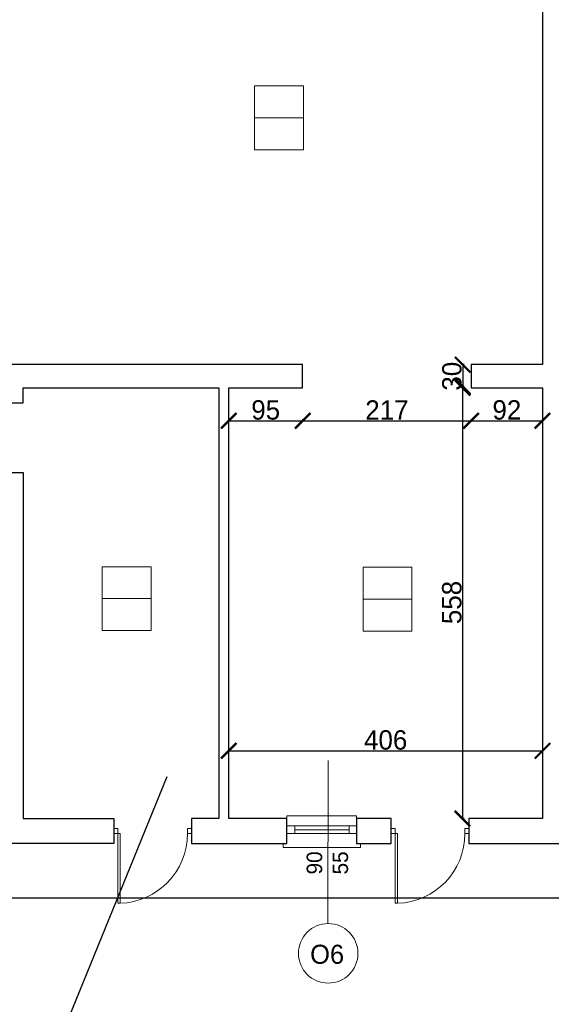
# Model space of a CAD drawing. Header units: centimetres. Extents: x -17621 to 77377, y -18613 to 66.
# Tile 3 of 173: x -15423 to -14738, y -16813 to -15544. Entities that reach past the tile are written whole.
import ezdxf

# ---------------------------------------------------------------- set-up
doc = ezdxf.new("R2010")
doc.units = ezdxf.units.CM
doc.layers.add('0-wymiarowanie rys.CAD', color=5, linetype='Continuous', lineweight=0, true_color=0x0000ff)
for name, color, linetype, lineweight in [('a_drzwi i okna', 2, 'Continuous', 0), ('a_inwentaryzacja', 141, 'Continuous', 0), ('a_wymiarowanie', 211, 'Continuous', 0), ('drzwi', 2, 'Continuous', 0), ('pomieszczenia', 191, 'Continuous', 5)]:
    doc.layers.add(name, color=color, linetype=linetype, lineweight=lineweight)
doc.layers.add('PDF_A310 STOLARKA ZEWNĘTRZNA', color=7, linetype='Continuous')
doc.styles.add('PDF Century Gothic', font='GOTHIC.TTF')
doc.dimstyles.new('ISO-25', dxfattribs={"dimtxt": 25, "dimasz": 20, "dimexe": 0.6, "dimexo": 0.375, "dimtad": 1, "dimdec": 0, "dimtxsty": 'PDF Century Gothic', "dimblk": 'ARCHTICK', "dimcen": 2.5, "dimadec": 1, "dimazin": 0, "dimtfac": 1, "dimtdec": 0, "dimtmove": 0, "dimatfit": 3, "dimldrblk": 'ARCHTICK', "dimfxl": 2, "dimfxlon": 1, "dimarcsym": 0})

# ---------------------------------------------------------------- blocks, each defined once
blk = doc.blocks.new('_ArchTick')
at = {"color": 0, "linetype": 'ByBlock', "const_width": 0.15}
blk.add_lwpolyline([(-0.5, -0.5), (0.5, 0.5)], dxfattribs=at)
blk = doc.blocks.new('*D350')
at = {"layer": 'a_wymiarowanie', "color": 0, "lineweight": -2, "transparency": 16777216}
for p, q in [((-14850.1, -15988.5), (-14852.7, -15988.5)), ((-14852.1, -15988.5), (-14852.1, -16018.3)), ((-14850.1, -16018.3), (-14852.7, -16018.3))]:
    blk.add_line(p, q, dxfattribs=at)
at = {"layer": 'Defpoints', "color": 0, "transparency": 16777216}
for p in [(-14841.1, -15988.5), (-14852.1, -16018.3), (-14841.1, -16018.3)]:
    blk.add_point(p, dxfattribs=at)
at = {"layer": 'a_wymiarowanie', "color": 0, "lineweight": -2, "transparency": 16777216, "xscale": 20, "yscale": 20, "zscale": 20}
for p, rotation in [((-14852.1, -15988.5), 90), ((-14852.1, -16018.3), 270)]:
    blk.add_blockref('_ArchTick', p, dxfattribs=dict(at, rotation=rotation))
at = {"layer": 'a_wymiarowanie', "color": 0, "transparency": 16777216, "insert": (-14865.9, -16003.4), "char_height": 25, "attachment_point": 5, "rotation": 90, "style": 'PDF Century Gothic'}
blk.add_mtext('30', dxfattribs=at)
blk = doc.blocks.new('*D351')
at = {"layer": 'a_wymiarowanie', "color": 0, "lineweight": -2, "transparency": 16777216}
for p, q in [((-14850.3, -16016.6), (-14852.9, -16016.6)), ((-14852.3, -16016.6), (-14852.3, -16573.6)), ((-14850.3, -16573.6), (-14852.9, -16573.6))]:
    blk.add_line(p, q, dxfattribs=at)
at = {"layer": 'Defpoints', "color": 0, "transparency": 16777216}
for p in [(-14841.1, -16016.6), (-14852.3, -16573.6), (-14844.2, -16573.6)]:
    blk.add_point(p, dxfattribs=at)
at = {"layer": 'a_wymiarowanie', "color": 0, "lineweight": -2, "transparency": 16777216, "xscale": 20, "yscale": 20, "zscale": 20}
for p, rotation in [((-14852.3, -16016.6), 90), ((-14852.3, -16573.6), 270)]:
    blk.add_blockref('_ArchTick', p, dxfattribs=dict(at, rotation=rotation))
at = {"layer": 'a_wymiarowanie', "color": 0, "transparency": 16777216, "insert": (-14866, -16295.1), "char_height": 25, "attachment_point": 5, "rotation": 90, "style": 'PDF Century Gothic'}
blk.add_mtext('558', dxfattribs=at)
blk = doc.blocks.new('*D352')
at = {"layer": 'a_wymiarowanie', "color": 0, "lineweight": -2, "transparency": 16777216}
for p, q in [((-15153.8, -16484.2), (-15153.8, -16486.8)), ((-14749.1, -16484.2), (-14749.1, -16486.8)), ((-15153.8, -16486.2), (-14749.1, -16486.2))]:
    blk.add_line(p, q, dxfattribs=at)
at = {"layer": 'Defpoints', "color": 0, "transparency": 16777216}
for p in [(-15153.8, -16019.3), (-14749.1, -16019.3), (-14749.1, -16486.2)]:
    blk.add_point(p, dxfattribs=at)
at = {"layer": 'a_wymiarowanie', "color": 0, "lineweight": -2, "transparency": 16777216, "xscale": 20, "yscale": 20, "zscale": 20, "rotation": 180}
blk.add_blockref('_ArchTick', (-15153.8, -16486.2), dxfattribs=at)
at = {"layer": 'a_wymiarowanie', "color": 0, "lineweight": -2, "transparency": 16777216, "xscale": 20, "yscale": 20, "zscale": 20}
blk.add_blockref('_ArchTick', (-14749.1, -16486.2), dxfattribs=at)
at = {"layer": 'a_wymiarowanie', "color": 0, "transparency": 16777216, "insert": (-14951.4, -16472.4), "char_height": 25, "attachment_point": 5, "style": 'PDF Century Gothic'}
blk.add_mtext('406', dxfattribs=at)
blk = doc.blocks.new('*D360')
at = {"layer": 'a_wymiarowanie', "color": 0, "lineweight": -2, "transparency": 16777216}
for p, q in [((-15153.8, -16058.8), (-15153.8, -16061.4)), ((-15153.8, -16060.8), (-15058.5, -16060.8)), ((-15058.5, -16058.8), (-15058.5, -16061.4))]:
    blk.add_line(p, q, dxfattribs=at)
at = {"layer": 'Defpoints', "color": 0, "transparency": 16777216}
for p in [(-15058.5, 0), (-15153.8, -16019.3), (-15058.5, -16060.8)]:
    blk.add_point(p, dxfattribs=at)
at = {"layer": 'a_wymiarowanie', "color": 0, "lineweight": -2, "transparency": 16777216, "xscale": 20, "yscale": 20, "zscale": 20, "rotation": 180}
blk.add_blockref('_ArchTick', (-15153.8, -16060.8), dxfattribs=at)
at = {"layer": 'a_wymiarowanie', "color": 0, "lineweight": -2, "transparency": 16777216, "xscale": 20, "yscale": 20, "zscale": 20}
blk.add_blockref('_ArchTick', (-15058.5, -16060.8), dxfattribs=at)
at = {"layer": 'a_wymiarowanie', "color": 0, "transparency": 16777216, "insert": (-15106.1, -16047), "char_height": 25, "attachment_point": 5, "style": 'PDF Century Gothic'}
blk.add_mtext('95', dxfattribs=at)
blk = doc.blocks.new('*D109')
at = {"layer": 'a_wymiarowanie', "color": 0, "lineweight": -2, "transparency": 16777216}
for p, q in [((-15058.5, -16058.8), (-15058.5, -16061.4)), ((-15058.5, -16060.8), (-14841.1, -16060.8)), ((-14841.1, -16058.8), (-14841.1, -16061.4))]:
    blk.add_line(p, q, dxfattribs=at)
at = {"layer": 'Defpoints', "color": 0, "transparency": 16777216}
for p in [(-14841.1, -15964.9), (-15058.5, -16019.3), (-14841.1, -16060.8)]:
    blk.add_point(p, dxfattribs=at)
at = {"layer": 'a_wymiarowanie', "color": 0, "lineweight": -2, "transparency": 16777216, "xscale": 20, "yscale": 20, "zscale": 20, "rotation": 180}
blk.add_blockref('_ArchTick', (-15058.5, -16060.8), dxfattribs=at)
at = {"layer": 'a_wymiarowanie', "color": 0, "lineweight": -2, "transparency": 16777216, "xscale": 20, "yscale": 20, "zscale": 20}
blk.add_blockref('_ArchTick', (-14841.1, -16060.8), dxfattribs=at)
at = {"layer": 'a_wymiarowanie', "color": 0, "transparency": 16777216, "insert": (-14949.8, -16047), "char_height": 25, "attachment_point": 5, "style": 'PDF Century Gothic'}
blk.add_mtext('217', dxfattribs=at)
blk = doc.blocks.new('*D110')
at = {"layer": 'a_wymiarowanie', "color": 0, "lineweight": -2, "transparency": 16777216}
for p, q in [((-14841.1, -16058.8), (-14841.1, -16061.4)), ((-14841.1, -16060.8), (-14749.1, -16060.8)), ((-14749.1, -16058.8), (-14749.1, -16061.4))]:
    blk.add_line(p, q, dxfattribs=at)
at = {"layer": 'Defpoints', "color": 0, "transparency": 16777216}
for p in [(-14841.1, -15964.9), (-14749.1, -15964.9), (-14749.1, -16060.8)]:
    blk.add_point(p, dxfattribs=at)
at = {"layer": 'a_wymiarowanie', "color": 0, "lineweight": -2, "transparency": 16777216, "xscale": 20, "yscale": 20, "zscale": 20, "rotation": 180}
blk.add_blockref('_ArchTick', (-14841.1, -16060.8), dxfattribs=at)
at = {"layer": 'a_wymiarowanie', "color": 0, "lineweight": -2, "transparency": 16777216, "xscale": 20, "yscale": 20, "zscale": 20}
blk.add_blockref('_ArchTick', (-14749.1, -16060.8), dxfattribs=at)
at = {"layer": 'a_wymiarowanie', "color": 0, "transparency": 16777216, "insert": (-14795.1, -16047), "char_height": 25, "attachment_point": 5, "style": 'PDF Century Gothic'}
blk.add_mtext('92', dxfattribs=at)
blk = doc.blocks.new('*D1050')
at = {"layer": '0-wymiarowanie rys.CAD', "color": 0, "linetype": 'Continuous', "lineweight": -2, "transparency": 16777216}
for p, q in [((-15959.8, -16673.7), (-15959.8, -16676.3)), ((-15959.8, -16675.7), (-13212.7, -16675.7)), ((-13212.7, -16673.7), (-13212.7, -16676.3))]:
    blk.add_line(p, q, dxfattribs=at)
at = {"layer": 'Defpoints', "color": 0, "linetype": 'Continuous', "transparency": 16777216}
for p in [(-15959.8, -16560.5), (-13212.7, -16560.5), (-13212.7, -16675.7)]:
    blk.add_point(p, dxfattribs=at)
at = {"layer": '0-wymiarowanie rys.CAD', "color": 0, "linetype": 'Continuous', "lineweight": -2, "transparency": 16777216, "xscale": 20, "yscale": 20, "zscale": 20, "rotation": 180}
blk.add_blockref('_ArchTick', (-15959.8, -16675.7), dxfattribs=at)
at = {"layer": '0-wymiarowanie rys.CAD', "color": 0, "linetype": 'Continuous', "lineweight": -2, "transparency": 16777216, "xscale": 20, "yscale": 20, "zscale": 20}
blk.add_blockref('_ArchTick', (-13212.7, -16675.7), dxfattribs=at)
at = {"layer": '0-wymiarowanie rys.CAD', "color": 0, "linetype": 'Continuous', "lineweight": 0, "transparency": 16777216, "insert": (-14586.3, -16662), "char_height": 25, "attachment_point": 5, "style": 'PDF Century Gothic'}
blk.add_mtext('2747', dxfattribs=at)

msp = doc.modelspace()

# ---------------------------------------------------------------- linework, layer by layer
at = {"layer": 'a_drzwi i okna'}
msp.add_line((-15025.7, -16498.7), (-15026.2, -16708.9), dxfattribs=at)
msp.add_circle((-15025.5, -16747.3), 38.4, dxfattribs=at)
at = {"layer": 'a_inwentaryzacja', "lineweight": 25}
for p, q in [((-14749.1, -15419.2), (-14749.1, -15988.5)), ((-15058.5, -15988.5), (-15456, -15988.5)), ((-15058.5, -16018.3), (-15058.5, -15988.5)), ((-14841.1, -15988.5), (-14841.1, -16018.3)), ((-14749.1, -15988.5), (-14841.1, -15988.5)), ((-15418.8, -16037.6), (-15418.8, -16018.3)), ((-15418.8, -16018.3), (-15166.5, -16018.3)), ((-15166.5, -16018.3), (-15166.5, -16573.6)), ((-15153.8, -16573.6), (-15153.8, -16018.3)), ((-15153.8, -16018.3), (-15058.5, -16018.3)), ((-14841.1, -16018.3), (-14749.1, -16018.3)), ((-14749.1, -16018.3), (-14749.1, -16573.6)), ((-15439.1, -16037.6), (-15418.8, -16037.6)), ((-15166.5, -16573.6), (-15202, -16573.6)), ((-15202, -16573.6), (-15202, -16605.7)), ((-15078.8, -16573.6), (-15153.8, -16573.6)), ((-15078.8, -16605.7), (-15078.8, -16573.6)), ((-14749.1, -16573.6), (-14844.2, -16573.6)), ((-14844.2, -16573.6), (-14844.2, -16605.7)), ((-15202, -16605.7), (-15078.8, -16605.7)), ((-14844.2, -16605.7), (-14699.5, -16605.7))]:
    msp.add_line(p, q, dxfattribs=at)
msp.add_lwpolyline([(-15439.1, -16127.4), (-15418.8, -16127.4), (-15418.8, -16573.6), (-15301.9, -16573.6), (-15301.9, -16605.7), (-15497.5, -16605.7)], dxfattribs=at)
msp.add_lwpolyline([(-14989, -16573.6), (-14989, -16605.7), (-14944.1, -16605.7), (-14944.1, -16573.6)], close=True, dxfattribs=at)
at = {"layer": 'drzwi'}
for points in [[(-15296.9, -16592.8), (-15301.9, -16592.8), (-15301.9, -16586.5), (-15296.9, -16586.5), (-15296.9, -16592.8), (-15293.9, -16592.8), (-15293.9, -16682.7), (-15296.9, -16682.7), (-15296.9, -16592.8)], [(-14939.2, -16592.8), (-14944.1, -16592.8), (-14944.1, -16586.5), (-14939.2, -16586.5), (-14939.2, -16592.8), (-14936.2, -16592.8), (-14936.2, -16682.7), (-14939.2, -16682.7), (-14939.2, -16592.8)]]:
    msp.add_lwpolyline(points, dxfattribs=at)
for points in [[(-15207, -16592.8), (-15202, -16592.8), (-15202, -16586.5), (-15207, -16586.5)], [(-14849.2, -16592.8), (-14844.2, -16592.8), (-14844.2, -16586.5), (-14849.2, -16586.5)]]:
    msp.add_lwpolyline(points, close=True, dxfattribs=at)
for centre in [(-15296.8, -16593), (-14939, -16593)]:
    msp.add_arc(centre, 89.8, 271.8363, 0.1055, dxfattribs=at)
at = {"layer": 'PDF_A310 STOLARKA ZEWNĘTRZNA', "lineweight": 5}
for points in [[(-14989, -16570.2), (-14989, -16605.7), (-14983.9, -16605.7), (-14983.9, -16610.8), (-15078.8, -16610.8), (-15083.8, -16610.8), (-15083.8, -16605.7), (-15078.8, -16605.7), (-15078.8, -16570.2)], [(-14989, -16582.9), (-14998.3, -16582.9), (-15068.6, -16582.9), (-15078.8, -16582.9), (-15078.8, -16593), (-15068.6, -16593), (-14998.3, -16593), (-14989, -16593)]]:
    msp.add_lwpolyline(points, close=True, dxfattribs=at)
for points in [[(-15068.6, -16593), (-15068.6, -16582.9)], [(-14998.3, -16593), (-14998.3, -16582.9)], [(-14998.3, -16588), (-15068.6, -16588)]]:
    msp.add_lwpolyline(points, dxfattribs=at)
at = {"layer": 'pomieszczenia'}
for p, q in [((-15120.5, -15670.2), (-15057.4, -15670.2)), ((-15316.9, -16290.1), (-15253.8, -16290.1)), ((-14980.5, -16290.7), (-14917.5, -16290.7))]:
    msp.add_line(p, q, dxfattribs=at)
at = {"layer": 'pomieszczenia', "color": 240, "linetype": 'Continuous', "lineweight": 25, "true_color": 0xed1f24}
msp.add_line((-15392.9, -16911.1), (-15233.3, -16519.2), dxfattribs=at)
at = {"layer": 'pomieszczenia'}
for points in [[(-15120.5, -15629), (-15057.4, -15629), (-15057.4, -15711.4), (-15120.5, -15711.4)], [(-15316.9, -16248.9), (-15253.8, -16248.9), (-15253.8, -16331.3), (-15316.9, -16331.3)], [(-14980.5, -16249.5), (-14917.5, -16249.5), (-14917.5, -16331.9), (-14980.5, -16331.9)]]:
    msp.add_lwpolyline(points, close=True, dxfattribs=at)

# ---------------------------------------------------------------- texts
at = {"layer": 'a_drzwi i okna', "insert": (-15053.3, -16645.6), "char_height": 20, "attachment_point": 1, "rotation": 90, "style": 'PDF Century Gothic'}
msp.add_mtext_dynamic_manual_height_columns('90\\P55', width=179.816, gutter_width=12.5, heights=[162.8], dxfattribs=at)
at = {"layer": 'a_drzwi i okna', "insert": (-15048.8, -16761.1), "char_height": 24.55, "attachment_point": 7, "style": 'PDF Century Gothic'}
msp.add_mtext_dynamic_manual_height_columns('O6', width=220.698, gutter_width=15.3, heights=[199.8], dxfattribs=at)

# ---------------------------------------------------------------- dimensions: what is measured, and where the dimension line sits
at = {"layer": '0-wymiarowanie rys.CAD', "linetype": 'Continuous', "lineweight": 0}
dim = msp.add_linear_dim(base=(-13212.7, -16675.7), p1=(-15959.8, -16560.5), p2=(-13212.7, -16560.5), dimstyle='ISO-25', dxfattribs=at)
dim.commit()
dim.dimension.update_dxf_attribs({"geometry": '*D1050', "text_midpoint": (-14586.3, -16662)})
at = {"layer": 'a_wymiarowanie'}
dim = msp.add_linear_dim(base=(-15058.5, -16060.8), p1=(-15153.8, -16019.3), p2=(-15058.5, 0), dimstyle='ISO-25', dxfattribs=at)
dim.commit()
dim.dimension.update_dxf_attribs({"geometry": '*D360', "text_midpoint": (-15106.1, -16047)})
for base, p1, p2, picture, middle in [((-14841.1, -16060.8), (-15058.5, -16019.3), (-14841.1, -15964.9), '*D109', (-14949.8, -16047)), ((-14749.1, -16060.8), (-14841.1, -15964.9), (-14749.1, -15964.9), '*D110', (-14795.1, -16047))]:
    dim = msp.add_linear_dim(base=base, p1=p1, p2=p2, dimstyle='ISO-25', override={"dimtmove": 1}, dxfattribs=at)
    dim.commit()
    dim.dimension.update_dxf_attribs({"geometry": picture, "text_midpoint": middle})
dim = msp.add_linear_dim(base=(-14852.1, -16018.3), p1=(-14841.1, -15988.5), p2=(-14841.1, -16018.3), angle=90, dimstyle='ISO-25', dxfattribs=at)
dim.commit()
dim.dimension.update_dxf_attribs({"geometry": '*D350', "text_midpoint": (-14852.1, -16003.4), "dimtype": 160})
dim = msp.add_linear_dim(base=(-14852.3, -16573.6), p1=(-14841.1, -16016.6), p2=(-14844.2, -16573.6), angle=90, text='558', dimstyle='ISO-25', dxfattribs=at)
dim.commit()
dim.dimension.update_dxf_attribs({"geometry": '*D351', "text_midpoint": (-14866, -16295.1)})
dim = msp.add_linear_dim(base=(-14749.1, -16486.2), p1=(-15153.8, -16019.3), p2=(-14749.1, -16019.3), text='406', dimstyle='ISO-25', dxfattribs=at)
dim.commit()
dim.dimension.update_dxf_attribs({"geometry": '*D352', "text_midpoint": (-14951.4, -16472.4)})

doc.saveas('drawing.dxf')
